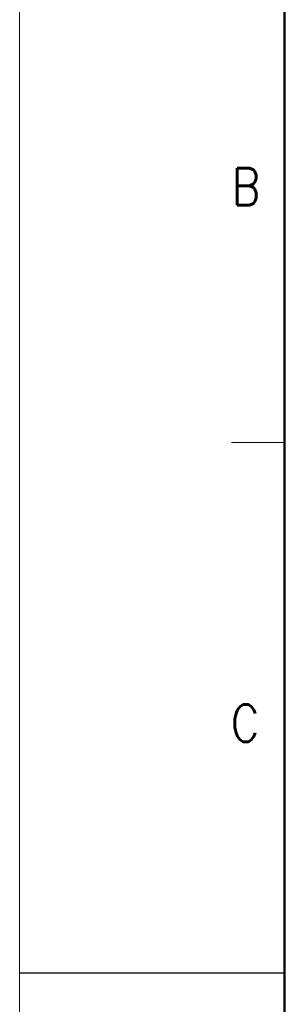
# Model space of a CAD drawing. Header units: millimetres. Extents: x 0 to 1071, y 0 to 742.
# Tile 31 of 130: x 0 to 62, y 364 to 596. Entities that reach past the tile are written whole.
import ezdxf

# ---------------------------------------------------------------- set-up
doc = ezdxf.new("R2010")
doc.units = ezdxf.units.MM
doc.header["$LTSCALE"] = 0.454724
doc.layers.add('NoLayerName_001', color=7, linetype='Continuous')
doc.styles.get("Standard").update_dxf_attribs({"font": 'txt', "bigfont": 'extfont2'})

msp = doc.modelspace()

# ---------------------------------------------------------------- linework, layer by layer
at = {"layer": 'NoLayerName_001', "color": 7, "linetype": 'Continuous', "lineweight": 13}
msp.add_line((0, 0), (0, 742.5), dxfattribs=at)
at = {"layer": 'NoLayerName_001', "color": 7, "linetype": 'Continuous', "lineweight": 50}
msp.add_line((62.5, 25), (62.5, 717.5), dxfattribs=at)
at = {"layer": 'NoLayerName_001', "color": 2, "linetype": 'Continuous', "lineweight": 13}
msp.add_line((62.5, 496.25), (50, 496.25), dxfattribs=at)
at = {"layer": 'NoLayerName_001', "color": 7, "linetype": 'Continuous', "lineweight": 25}
msp.add_line((0, 371.25), (62.5, 371.25), dxfattribs=at)

# ---------------------------------------------------------------- texts
at = {"layer": 'NoLayerName_001', "color": 2, "lineweight": 13, "char_height": 8.75, "attachment_point": 7}
for s, insert in [('\\A1;\\W0.8600;B', (50.041425, 552.22373)), ('\\A1;\\W0.8600;C', (49.842315, 425.730625))]:
    msp.add_mtext(s, dxfattribs=dict(at, insert=insert))

doc.saveas('drawing.dxf')
